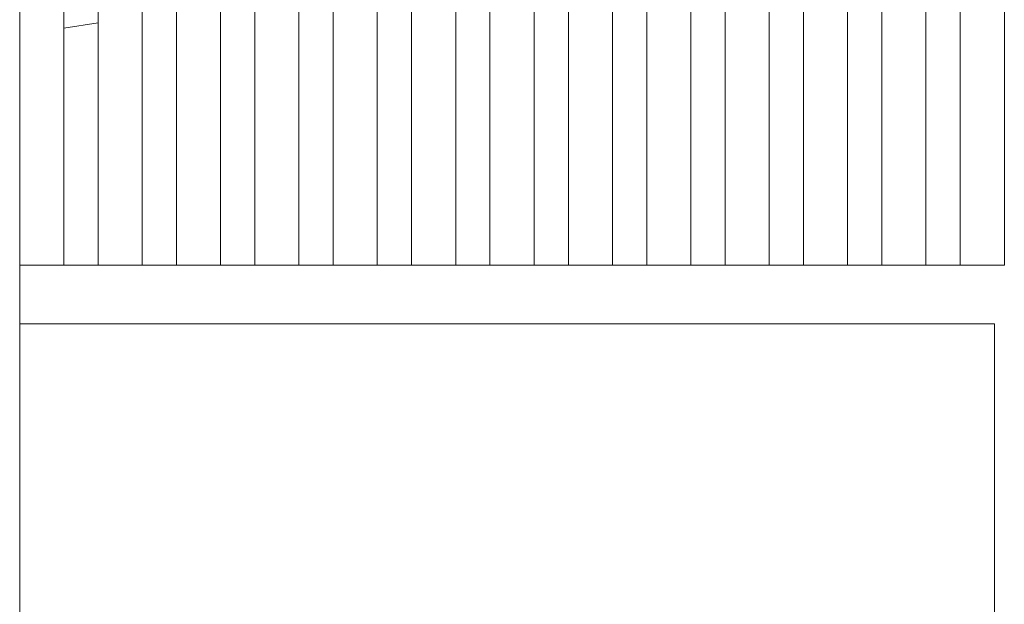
# Model space of a CAD drawing. Header units: millimetres. Extents: x -65 to 293624, y -1905 to 31061.
# Tile 235 of 256: x 119907 to 120912, y 22820 to 23417. Entities that reach past the tile are written whole.
import ezdxf

# ---------------------------------------------------------------- set-up
doc = ezdxf.new("R2010")
doc.units = ezdxf.units.MM
doc.header["$MEASUREMENT"] = 0
for name, color, linetype in [('1232 Välisseinad.AR', 7, 'Continuous'), ('1245 Klaasfassaadid.AR', 7, 'Continuous'), ('1245 Sisehoovi varjestus.AR', 7, 'Continuous'), ('1253 Terrassipostid.AR', 7, 'Continuous'), ('1263 Katuse alusserv.AR', 7, 'Continuous')]:
    doc.layers.add(name, color=color, linetype=linetype)

# ---------------------------------------------------------------- blocks, each defined once
blk = doc.blocks.new('Section Element_1063_3', base_point=(20443.1, 12361.4))
at = {"layer": '1253 Terrassipostid.AR', "color": 7, "linetype": 'Continuous', "lineweight": 13}
blk.add_line((119906.9, 23769.1), (119906.9, 19737.7), dxfattribs=at)
blk = doc.blocks.new('Section Element_1094_3', base_point=(20443.1, 12361.4))
at = {"layer": '1253 Terrassipostid.AR', "color": 7, "linetype": 'Continuous', "lineweight": 13}
blk.add_line((119906.9, 23166.4), (119906.9, 21006), dxfattribs=at)
blk = doc.blocks.new('Section Element_1117_3', base_point=(20443.1, 12361.4))
at = {"layer": '1232 Välisseinad.AR', "color": 7, "linetype": 'Continuous', "lineweight": 13}
for p, q in [((119986.9, 23166.4), (119951.9, 23166.4)), ((120066.9, 23166.4), (120031.9, 23166.4)), ((120146.9, 23166.4), (120111.9, 23166.4)), ((120226.9, 23166.4), (120191.9, 23166.4)), ((120306.9, 23166.4), (120271.9, 23166.4)), ((120386.9, 23166.4), (120351.9, 23166.4)), ((120466.9, 23166.4), (120431.9, 23166.4)), ((120546.9, 23166.4), (120511.9, 23166.4)), ((120626.9, 23166.4), (120591.9, 23166.4)), ((120706.9, 23166.4), (120671.9, 23166.4)), ((120786.9, 23166.4), (120751.9, 23166.4)), ((120866.9, 23166.4), (120831.9, 23166.4))]:
    blk.add_line(p, q, dxfattribs=at)
blk = doc.blocks.new('Section Element_1632_3', base_point=(20443.1, 12361.4))
at = {"layer": '1245 Klaasfassaadid.AR', "color": 7, "linetype": 'Continuous', "lineweight": 13}
blk.add_line((120901.9, 21524), (120901.9, 23106.4), dxfattribs=at)
blk = doc.blocks.new('Section Element_1633_3', base_point=(20443.1, 12361.4))
at = {"layer": '1245 Klaasfassaadid.AR', "color": 7, "linetype": 'Continuous', "lineweight": 13}
blk.add_line((119906.9, 23106.4), (120901.9, 23106.4), dxfattribs=at)
blk = doc.blocks.new('Section Element_1680_3', base_point=(20443.1, 12361.4))
at = {"layer": '1263 Katuse alusserv.AR', "color": 7, "linetype": 'Continuous', "lineweight": 13}
blk.add_line((119951.9, 23408.3), (119986.9, 23413.8), dxfattribs=at)
blk = doc.blocks.new('Section Element_3057_3', base_point=(20443.1, 12361.4))
at = {"layer": '1245 Sisehoovi varjestus.AR', "color": 7, "linetype": 'Continuous', "lineweight": 13}
for p, q in [((119951.9, 23166.4), (119951.9, 23776)), ((119906.9, 23166.4), (119951.9, 23166.4))]:
    blk.add_line(p, q, dxfattribs=at)
blk = doc.blocks.new('Section Element_3058_3', base_point=(20443.1, 12361.4))
at = {"layer": '1245 Sisehoovi varjestus.AR', "color": 7, "linetype": 'Continuous', "lineweight": 13}
for p, q in [((120031.9, 23166.4), (120031.9, 23788.4)), ((119986.9, 23166.4), (119986.9, 23781.4)), ((119986.9, 23166.4), (120031.9, 23166.4))]:
    blk.add_line(p, q, dxfattribs=at)
blk = doc.blocks.new('Section Element_3059_3', base_point=(20443.1, 12361.4))
at = {"layer": '1245 Sisehoovi varjestus.AR', "color": 7, "linetype": 'Continuous', "lineweight": 13}
for p, q in [((120111.9, 23166.4), (120111.9, 23800.7)), ((120066.9, 23166.4), (120066.9, 23793.8)), ((120066.9, 23166.4), (120111.9, 23166.4))]:
    blk.add_line(p, q, dxfattribs=at)
blk = doc.blocks.new('Section Element_3060_3', base_point=(20443.1, 12361.4))
at = {"layer": '1245 Sisehoovi varjestus.AR', "color": 7, "linetype": 'Continuous', "lineweight": 13}
for p, q in [((120191.9, 23166.4), (120191.9, 23813)), ((120146.9, 23166.4), (120146.9, 23806.1)), ((120146.9, 23166.4), (120191.9, 23166.4))]:
    blk.add_line(p, q, dxfattribs=at)
blk = doc.blocks.new('Section Element_3061_3', base_point=(20443.1, 12361.4))
at = {"layer": '1245 Sisehoovi varjestus.AR', "color": 7, "linetype": 'Continuous', "lineweight": 13}
for p, q in [((120271.9, 23166.4), (120271.9, 23825.4)), ((120226.9, 23166.4), (120226.9, 23818.4)), ((120226.9, 23166.4), (120271.9, 23166.4))]:
    blk.add_line(p, q, dxfattribs=at)
blk = doc.blocks.new('Section Element_3062_3', base_point=(20443.1, 12361.4))
at = {"layer": '1245 Sisehoovi varjestus.AR', "color": 7, "linetype": 'Continuous', "lineweight": 13}
for p, q in [((120306.9, 23166.4), (120306.9, 23830.8)), ((120351.9, 23166.4), (120351.9, 23837.7)), ((120306.9, 23166.4), (120351.9, 23166.4))]:
    blk.add_line(p, q, dxfattribs=at)
blk = doc.blocks.new('Section Element_3063_3', base_point=(20443.1, 12361.4))
at = {"layer": '1245 Sisehoovi varjestus.AR', "color": 7, "linetype": 'Continuous', "lineweight": 13}
for p, q in [((120431.9, 23166.4), (120431.9, 23850.1)), ((120386.9, 23166.4), (120386.9, 23843.1)), ((120386.9, 23166.4), (120431.9, 23166.4))]:
    blk.add_line(p, q, dxfattribs=at)
blk = doc.blocks.new('Section Element_3064_3', base_point=(20443.1, 12361.4))
at = {"layer": '1245 Sisehoovi varjestus.AR', "color": 7, "linetype": 'Continuous', "lineweight": 13}
for p, q in [((120511.9, 23166.4), (120511.9, 23862.4)), ((120466.9, 23166.4), (120466.9, 23855.5)), ((120466.9, 23166.4), (120511.9, 23166.4))]:
    blk.add_line(p, q, dxfattribs=at)
blk = doc.blocks.new('Section Element_3065_3', base_point=(20443.1, 12361.4))
at = {"layer": '1245 Sisehoovi varjestus.AR', "color": 7, "linetype": 'Continuous', "lineweight": 13}
for p, q in [((120591.9, 23166.4), (120591.9, 23874.8)), ((120546.9, 23166.4), (120546.9, 23867.8)), ((120546.9, 23166.4), (120591.9, 23166.4))]:
    blk.add_line(p, q, dxfattribs=at)
blk = doc.blocks.new('Section Element_3066_3', base_point=(20443.1, 12361.4))
at = {"layer": '1245 Sisehoovi varjestus.AR', "color": 7, "linetype": 'Continuous', "lineweight": 13}
for p, q in [((120626.9, 23166.4), (120626.9, 23880.2)), ((120671.9, 23166.4), (120671.9, 23887.1)), ((120626.9, 23166.4), (120671.9, 23166.4))]:
    blk.add_line(p, q, dxfattribs=at)
blk = doc.blocks.new('Section Element_3067_3', base_point=(20443.1, 12361.4))
at = {"layer": '1245 Sisehoovi varjestus.AR', "color": 7, "linetype": 'Continuous', "lineweight": 13}
for p, q in [((120751.9, 23166.4), (120751.9, 23899.4)), ((120706.9, 23166.4), (120706.9, 23892.5)), ((120706.9, 23166.4), (120751.9, 23166.4))]:
    blk.add_line(p, q, dxfattribs=at)
blk = doc.blocks.new('Section Element_3068_3', base_point=(20443.1, 12361.4))
at = {"layer": '1245 Sisehoovi varjestus.AR', "color": 7, "linetype": 'Continuous', "lineweight": 13}
for p, q in [((120831.9, 23166.4), (120831.9, 23911.8)), ((120786.9, 23166.4), (120786.9, 23904.8)), ((120786.9, 23166.4), (120831.9, 23166.4))]:
    blk.add_line(p, q, dxfattribs=at)
blk = doc.blocks.new('Section Element_3069_3', base_point=(20443.1, 12361.4))
at = {"layer": '1245 Sisehoovi varjestus.AR', "color": 7, "linetype": 'Continuous', "lineweight": 13}
for p, q in [((120911.9, 23166.4), (120911.9, 23924.1)), ((120866.9, 23166.4), (120866.9, 23917.2)), ((120866.9, 23166.4), (120911.9, 23166.4))]:
    blk.add_line(p, q, dxfattribs=at)

msp = doc.modelspace()

# ---------------------------------------------------------------- block references
at = {"layer": '1232 Välisseinad.AR', "lineweight": 0}
msp.add_blockref('Section Element_1117_3', (20443.1, 12361.4), dxfattribs=at)
at = {"layer": '1245 Klaasfassaadid.AR', "lineweight": 0}
for name in ['Section Element_1633_3', 'Section Element_1632_3']:
    msp.add_blockref(name, (20443.1, 12361.4), dxfattribs=at)
at = {"layer": '1245 Sisehoovi varjestus.AR', "lineweight": 0}
for name in ['Section Element_3069_3', 'Section Element_3068_3', 'Section Element_3067_3', 'Section Element_3066_3', 'Section Element_3065_3', 'Section Element_3064_3', 'Section Element_3063_3', 'Section Element_3062_3', 'Section Element_3061_3', 'Section Element_3060_3', 'Section Element_3059_3', 'Section Element_3058_3', 'Section Element_3057_3']:
    msp.add_blockref(name, (20443.1, 12361.4), dxfattribs=at)
at = {"layer": '1253 Terrassipostid.AR', "lineweight": 0}
for name in ['Section Element_1063_3', 'Section Element_1094_3']:
    msp.add_blockref(name, (20443.1, 12361.4), dxfattribs=at)
at = {"layer": '1263 Katuse alusserv.AR', "lineweight": 0}
msp.add_blockref('Section Element_1680_3', (20443.1, 12361.4), dxfattribs=at)

doc.saveas('drawing.dxf')
